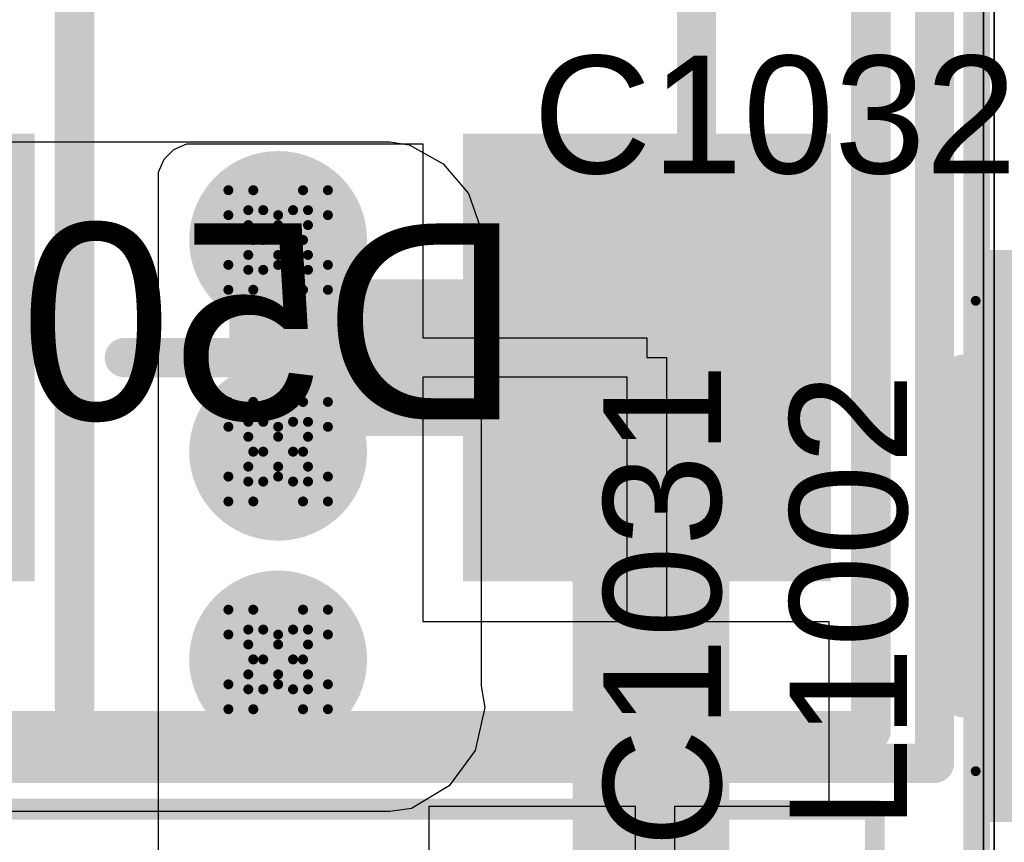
# Model space of a CAD drawing. Header units: inches. Extents: x -6 to 11.2, y -2.2 to 8.3.
# Tile 52 of 256: x 1.328 to 1.526, y 0.899 to 1.065. Entities that reach past the tile are written whole.
import ezdxf

# ---------------------------------------------------------------- set-up
doc = ezdxf.new("R2010")
doc.units = ezdxf.units.IN
doc.header["$MEASUREMENT"] = 0
for name, color, linetype in [('Board Layer Stack Bottom Overlay', 54, 'Continuous'), ('Board Layer Stack Bottom Solder', 6, 'Continuous'), ('Bottom Assembly', 56, 'Continuous'), ('Bottom Comp Body -Top13)-Comp Body -Bot14)', 56, 'Continuous'), ('Bottom Courtyard -Top15)-Courtyard -Bot16)', 56, 'Continuous'), ('Bottom Paste', 16, 'Continuous'), ('Drill Drawing', 1, 'Continuous'), ('Layer  6- Inner', 156, 'Continuous'), ('Layer 1- Top', 1, 'Continuous'), ('Layer 2- GND', 16, 'Continuous'), ('Layer 3- Inner', 16, 'Continuous'), ('Layer 4- Inner', 76, 'Continuous'), ('Layer 5- Inner', 90, 'Continuous'), ('Layer 7- PWR', 76, 'Continuous'), ('Layer 8- Bottom', 5, 'Continuous'), ('Top Comp Body -Top13)-Comp Body -Bot14)', 56, 'Continuous'), ('Top Comp Outline -Top11)-Comp Outline -Bot12)', 56, 'Continuous'), ('Top Courtyard -Top15)-Courtyard -Bot16)', 56, 'Continuous'), ('Top Overlay', 2, 'Continuous'), ('Top Paste', 8, 'Continuous'), ('Top Solder', 216, 'Continuous'), ('Via Holes', 16, 'Continuous')]:
    doc.layers.add(name, color=color, linetype=linetype)
doc.styles.add('Arial', font='txt', dxfattribs={"height": 0.2})

# ---------------------------------------------------------------- blocks, each defined once
blk = doc.blocks.new('CAP_1812_NP_B_141')
at = {"layer": 'Board Layer Stack Bottom Overlay'}
blk.add_lwpolyline([(0.08661, -0.0748, 0.00394, 0.00394, 0), (-0.08268, -0.0748, 0.00394, 0.00394, 0)], format="xyseb", dxfattribs=at)
blk.add_lwpolyline([(-0.08366, -0.0748, 0.00197, 0.00197, 1), (-0.08169, -0.0748, 0.00197, 0.00197, 1)], format="xyseb", close=True, dxfattribs=at)
at = {"layer": 'Bottom Courtyard -Top15)-Courtyard -Bot16)'}
for points in [[(-0.125, 0.075, 0.00394, 0.00394, 0), (-0.125, -0.0745, 0.00394, 0.00394, 0)], [(0.1255, -0.0745, 0.00394, 0.00394, 0), (-0.1255, -0.0745, 0.00394, 0.00394, 0)]]:
    blk.add_lwpolyline(points, format="xyseb", dxfattribs=at)
for points in [[(-0.12648, -0.0745, 0.00197, 0.00197, 1), (-0.12452, -0.0745, 0.00197, 0.00197, 1)], [(-0.12598, -0.0745, 0.00197, 0.00197, 1), (-0.12402, -0.0745, 0.00197, 0.00197, 1)]]:
    blk.add_lwpolyline(points, format="xyseb", close=True, dxfattribs=at)
blk = doc.blocks.new('L16215_M_____B_353')
at = {"layer": 'Board Layer Stack Bottom Solder'}
for points in [[(-0.04303, 0.04497), (-0.04303, -0.04497), (-0.11697, -0.04497), (-0.11697, 0.04497)], [(0.11697, 0.04497), (0.11697, -0.04497), (0.04303, -0.04497), (0.04303, 0.04497)]]:
    blk.add_hatch(color=6, dxfattribs=at).paths.add_polyline_path(points)
at = {"layer": 'Bottom Paste'}
for points in [[(-0.045, 0.043), (-0.045, -0.043), (-0.115, -0.043), (-0.115, 0.043)], [(0.115, 0.043), (0.115, -0.043), (0.045, -0.043), (0.045, 0.043)]]:
    blk.add_hatch(color=16, dxfattribs=at).paths.add_polyline_path(points)
at = {"layer": 'Layer 8- Bottom'}
for points in [[(-0.045, 0.043), (-0.045, -0.043), (-0.115, -0.043), (-0.115, 0.043)], [(0.115, 0.043), (0.115, -0.043), (0.045, -0.043), (0.045, 0.043)]]:
    blk.add_hatch(color=7, dxfattribs=at).paths.add_polyline_path(points)
at = {"layer": 'Board Layer Stack Bottom Overlay'}
for points in [[(0.125, 0.075, 0.008, 0.008, 0), (-0.125, 0.075, 0.008, 0.008, 0)], [(-0.125, 0.075, 0.008, 0.008, 0), (-0.125, -0.075, 0.008, 0.008, 0)], [(0.035, 0.07, 0.008, 0.008, 0), (0.035, -0.07, 0.008, 0.008, 0)]]:
    blk.add_lwpolyline(points, format="xyseb", dxfattribs=at)
for points in [[(-0.127, 0.075, 0.004, 0.004, 1), (-0.123, 0.075, 0.004, 0.004, 1)], [(-0.127, 0.075, 0.004, 0.004, 1), (-0.123, 0.075, 0.004, 0.004, 1)], [(0.033, 0.07, 0.004, 0.004, 1), (0.037, 0.07, 0.004, 0.004, 1)], [(0.033, -0.07, 0.004, 0.004, 1), (0.037, -0.07, 0.004, 0.004, 1)]]:
    blk.add_lwpolyline(points, format="xyseb", close=True, dxfattribs=at)
at = {"layer": 'Bottom Assembly'}
for points in [[(0.08996, 0.07756, 0.00787, 0.00787, 0), (-0.08996, 0.07756, 0.00787, 0.00787, 0)], [(-0.08996, 0.07756, 0.00787, 0.00787, 0), (-0.08996, -0.07756, 0.00787, 0.00787, 0)], [(-0.105, 0.035, 0.00787, 0.00787, 0), (-0.105, -0.035, 0.00787, 0.00787, 0)], [(-0.09, 0.035, 0.00787, 0.00787, 0), (-0.105, 0.035, 0.00787, 0.00787, 0)], [(-0.09, -0.035, 0.00787, 0.00787, 0), (-0.105, -0.035, 0.00787, 0.00787, 0)]]:
    blk.add_lwpolyline(points, format="xyseb", dxfattribs=at)
for points in [[(-0.09193, 0.07756, 0.00394, 0.00394, 1), (-0.08799, 0.07756, 0.00394, 0.00394, 1)], [(-0.09193, 0.07756, 0.00394, 0.00394, 1), (-0.08799, 0.07756, 0.00394, 0.00394, 1)], [(-0.10697, 0.035, 0.00394, 0.00394, 1), (-0.10303, 0.035, 0.00394, 0.00394, 1)], [(-0.10697, 0.035, 0.00394, 0.00394, 1), (-0.10303, 0.035, 0.00394, 0.00394, 1)], [(-0.09197, 0.035, 0.00394, 0.00394, 1), (-0.08803, 0.035, 0.00394, 0.00394, 1)], [(-0.10697, -0.035, 0.00394, 0.00394, 1), (-0.10303, -0.035, 0.00394, 0.00394, 1)], [(-0.10697, -0.035, 0.00394, 0.00394, 1), (-0.10303, -0.035, 0.00394, 0.00394, 1)], [(-0.09197, -0.035, 0.00394, 0.00394, 1), (-0.08803, -0.035, 0.00394, 0.00394, 1)]]:
    blk.add_lwpolyline(points, format="xyseb", close=True, dxfattribs=at)
at = {"layer": 'Bottom Comp Body -Top13)-Comp Body -Bot14)'}
for points in [[(0.08996, 0.07756, 0.00787, 0.00787, 0), (-0.08996, 0.07756, 0.00787, 0.00787, 0)], [(-0.08996, 0.07756, 0.00787, 0.00787, 0), (-0.08996, -0.07756, 0.00787, 0.00787, 0)]]:
    blk.add_lwpolyline(points, format="xyseb", dxfattribs=at)
blk.add_lwpolyline([(-0.09193, 0.07756, 0.00394, 0.00394, 1), (-0.08799, 0.07756, 0.00394, 0.00394, 1)], format="xyseb", close=True, dxfattribs=at)
blk.add_lwpolyline([(-0.09193, 0.07756, 0.00394, 0.00394, 1), (-0.08799, 0.07756, 0.00394, 0.00394, 1)], format="xyseb", close=True, dxfattribs=at)
at = {"layer": 'Bottom Courtyard -Top15)-Courtyard -Bot16)'}
for points in [[(0.1378, 0.0815, 0.00787, 0.00787, 0), (-0.1378, 0.0815, 0.00787, 0.00787, 0)], [(-0.1378, 0.0815, 0.00787, 0.00787, 0), (-0.1378, -0.0815, 0.00787, 0.00787, 0)], [(0, 0.025, 0.00787, 0.00787, 0), (0, -0.025, 0.00787, 0.00787, 0)], [(0.025, 0, 0.00787, 0.00787, 0), (-0.025, 0, 0.00787, 0.00787, 0)]]:
    blk.add_lwpolyline(points, format="xyseb", dxfattribs=at)
for points in [[(-0.13976, 0.0815, 0.00394, 0.00394, 1), (-0.13583, 0.0815, 0.00394, 0.00394, 1)], [(-0.13976, 0.0815, 0.00394, 0.00394, 1), (-0.13583, 0.0815, 0.00394, 0.00394, 1)], [(-0.00197, 0.025, 0.00394, 0.00394, 1), (0.00197, 0.025, 0.00394, 0.00394, 1)], [(-0.02697, 0, 0.00394, 0.00394, 1), (-0.02303, 0, 0.00394, 0.00394, 1)], [(0.02303, 0, 0.00394, 0.00394, 1), (0.02697, 0, 0.00394, 0.00394, 1)], [(-0.00197, -0.025, 0.00394, 0.00394, 1), (0.00197, -0.025, 0.00394, 0.00394, 1)]]:
    blk.add_lwpolyline(points, format="xyseb", close=True, dxfattribs=at)
at = {"layer": 'Bottom Assembly', "style": 'Arial', "text_generation_flag": 2}
blk.add_text('D500', height=0.03937, rotation=180, dxfattribs=at).set_placement((-0.05488, 0.01243))
blk = doc.blocks.new('L15003_CAP_M_____373')
at = {"layer": 'Layer 1- Top'}
for points in [[(-0.05546, 0.02), (-0.01146, 0.02), (-0.01146, -0.02), (-0.05546, -0.02)], [(0.01146, 0.02), (0.05546, 0.02), (0.05546, -0.02), (0.01146, -0.02)]]:
    blk.add_hatch(color=7, dxfattribs=at).paths.add_polyline_path(points)
at = {"layer": 'Top Paste'}
for points in [[(-0.05546, 0.02), (-0.01146, 0.02), (-0.01146, -0.02), (-0.05546, -0.02)], [(0.01146, 0.02), (0.05546, 0.02), (0.05546, -0.02), (0.01146, -0.02)]]:
    blk.add_hatch(color=8, dxfattribs=at).paths.add_polyline_path(points)
at = {"layer": 'Top Solder'}
for points in [[(-0.05743, 0.02197), (-0.0095, 0.02197), (-0.0095, -0.02197), (-0.05743, -0.02197)], [(0.0095, 0.02197), (0.05743, 0.02197), (0.05743, -0.02197), (0.0095, -0.02197)]]:
    blk.add_hatch(color=216, dxfattribs=at).paths.add_polyline_path(points)
at = {"layer": 'Top Comp Body -Top13)-Comp Body -Bot14)'}
for points in [[(-0.03445, 0.01889, 0.00394, 0.00394, 0), (-0.03445, -0.0189, 0.00394, 0.00394, 0)], [(-0.03445, 0.01889, 0.00394, 0.00394, 0), (0.03445, 0.01889, 0.00394, 0.00394, 0)], [(0.03445, 0.01889, 0.00394, 0.00394, 0), (0.03445, -0.0189, 0.00394, 0.00394, 0)], [(-0.03445, -0.0189, 0.00394, 0.00394, 0), (0.03445, -0.0189, 0.00394, 0.00394, 0)]]:
    blk.add_lwpolyline(points, format="xyseb", dxfattribs=at)
for points in [[(-0.03544, 0.01889, 0.00197, 0.00197, 1), (-0.03347, 0.01889, 0.00197, 0.00197, 1)], [(-0.03544, 0.01889, 0.00197, 0.00197, 1), (-0.03347, 0.01889, 0.00197, 0.00197, 1)], [(0.03346, 0.01889, 0.00197, 0.00197, 1), (0.03543, 0.01889, 0.00197, 0.00197, 1)], [(0.03346, 0.01889, 0.00197, 0.00197, 1), (0.03543, 0.01889, 0.00197, 0.00197, 1)], [(-0.03544, -0.0189, 0.00197, 0.00197, 1), (-0.03347, -0.0189, 0.00197, 0.00197, 1)], [(-0.03544, -0.0189, 0.00197, 0.00197, 1), (-0.03347, -0.0189, 0.00197, 0.00197, 1)], [(0.03346, -0.0189, 0.00197, 0.00197, 1), (0.03543, -0.0189, 0.00197, 0.00197, 1)], [(0.03346, -0.0189, 0.00197, 0.00197, 1), (0.03543, -0.0189, 0.00197, 0.00197, 1)]]:
    blk.add_lwpolyline(points, format="xyseb", close=True, dxfattribs=at)
at = {"layer": 'Top Comp Outline -Top11)-Comp Outline -Bot12)'}
for points in [[(-0.04449, 0.02205, 0.00394, 0.00394, 0), (0.04449, 0.02205, 0.00394, 0.00394, 0)], [(-0.04449, 0.02205, 0.00394, 0.00394, 0), (-0.04449, -0.02205, 0.00394, 0.00394, 0)], [(0.04449, 0.02205, 0.00394, 0.00394, 0), (0.04449, -0.02205, 0.00394, 0.00394, 0)], [(-0.04449, -0.02205, 0.00394, 0.00394, 0), (0.04449, -0.02205, 0.00394, 0.00394, 0)]]:
    blk.add_lwpolyline(points, format="xyseb", dxfattribs=at)
for points in [[(-0.04547, 0.02205, 0.00197, 0.00197, 1), (-0.0435, 0.02205, 0.00197, 0.00197, 1)], [(-0.04547, 0.02205, 0.00197, 0.00197, 1), (-0.0435, 0.02205, 0.00197, 0.00197, 1)], [(0.0435, 0.02205, 0.00197, 0.00197, 1), (0.04547, 0.02205, 0.00197, 0.00197, 1)], [(0.0435, 0.02205, 0.00197, 0.00197, 1), (0.04547, 0.02205, 0.00197, 0.00197, 1)], [(-0.04547, -0.02205, 0.00197, 0.00197, 1), (-0.0435, -0.02205, 0.00197, 0.00197, 1)], [(-0.04547, -0.02205, 0.00197, 0.00197, 1), (-0.0435, -0.02205, 0.00197, 0.00197, 1)], [(0.0435, -0.02205, 0.00197, 0.00197, 1), (0.04547, -0.02205, 0.00197, 0.00197, 1)], [(0.0435, -0.02205, 0.00197, 0.00197, 1), (0.04547, -0.02205, 0.00197, 0.00197, 1)]]:
    blk.add_lwpolyline(points, format="xyseb", close=True, dxfattribs=at)
at = {"layer": 'Top Courtyard -Top15)-Courtyard -Bot16)'}
for points in [[(-0.04724, 0.0248, 0.00197, 0.00197, 0), (0.04724, 0.0248, 0.00197, 0.00197, 0)], [(-0.04724, 0.0248, 0.00197, 0.00197, 0), (-0.04724, -0.0248, 0.00197, 0.00197, 0)], [(0.04724, 0.0248, 0.00197, 0.00197, 0), (0.04724, -0.0248, 0.00197, 0.00197, 0)], [(0, 0.0189, 0.00394, 0.00394, 0), (0, -0.0189, 0.00394, 0.00394, 0)], [(-0.0189, 0, 0.00394, 0.00394, 0), (0.0189, 0, 0.00394, 0.00394, 0)], [(-0.04724, -0.0248, 0.00197, 0.00197, 0), (0.04724, -0.0248, 0.00197, 0.00197, 0)]]:
    blk.add_lwpolyline(points, format="xyseb", dxfattribs=at)
for points in [[(-0.04774, 0.0248, 0.000984, 0.000984, 1), (-0.04675, 0.0248, 0.000984, 0.000984, 1)], [(-0.04774, 0.0248, 0.000984, 0.000984, 1), (-0.04675, 0.0248, 0.000984, 0.000984, 1)], [(0.04675, 0.0248, 0.000984, 0.000984, 1), (0.04774, 0.0248, 0.000984, 0.000984, 1)], [(0.04675, 0.0248, 0.000984, 0.000984, 1), (0.04774, 0.0248, 0.000984, 0.000984, 1)], [(-0.00098, 0.0189, 0.00197, 0.00197, 1), (0.00098, 0.0189, 0.00197, 0.00197, 1)], [(-0.01988, 0, 0.00197, 0.00197, 1), (-0.01791, 0, 0.00197, 0.00197, 1)], [(0.01791, 0, 0.00197, 0.00197, 1), (0.01988, 0, 0.00197, 0.00197, 1)], [(-0.00098, -0.0189, 0.00197, 0.00197, 1), (0.00098, -0.0189, 0.00197, 0.00197, 1)], [(-0.04774, -0.0248, 0.000984, 0.000984, 1), (-0.04675, -0.0248, 0.000984, 0.000984, 1)], [(-0.04774, -0.0248, 0.000984, 0.000984, 1), (-0.04675, -0.0248, 0.000984, 0.000984, 1)], [(0.04675, -0.0248, 0.000984, 0.000984, 1), (0.04774, -0.0248, 0.000984, 0.000984, 1)], [(0.04675, -0.0248, 0.000984, 0.000984, 1), (0.04774, -0.0248, 0.000984, 0.000984, 1)]]:
    blk.add_lwpolyline(points, format="xyseb", close=True, dxfattribs=at)
at = {"layer": 'Top Overlay'}
for points in [[(-0.03346, 0.02756, 0.00591, 0.00591, 0), (0.03346, 0.02756, 0.00591, 0.00591, 0)], [(-0.03346, -0.02756, 0.00591, 0.00591, 0), (0.03346, -0.02756, 0.00591, 0.00591, 0)]]:
    blk.add_lwpolyline(points, format="xyseb", dxfattribs=at)
for points in [[(-0.03494, 0.02756, 0.00295, 0.00295, 1), (-0.03199, 0.02756, 0.00295, 0.00295, 1)], [(0.03199, 0.02756, 0.00295, 0.00295, 1), (0.03494, 0.02756, 0.00295, 0.00295, 1)], [(-0.03494, -0.02756, 0.00295, 0.00295, 1), (-0.03199, -0.02756, 0.00295, 0.00295, 1)], [(0.03199, -0.02756, 0.00295, 0.00295, 1), (0.03494, -0.02756, 0.00295, 0.00295, 1)]]:
    blk.add_lwpolyline(points, format="xyseb", close=True, dxfattribs=at)
at = {"layer": 'Top Comp Outline -Top11)-Comp Outline -Bot12)', "style": 'Arial'}
blk.add_text('C1031', height=0.019685, dxfattribs=at).set_placement((-0.041, -0.00984))

msp = doc.modelspace()

# ---------------------------------------------------------------- hatches: boundary and pattern name
at = {"layer": 'Layer  6- Inner'}
h = msp.add_hatch(color=7, dxfattribs=at)
edge = h.paths.add_edge_path()
edge.add_arc((1.38031, 1.02047), 0.01575, 0, 360)
h = msp.add_hatch(color=7, dxfattribs=at)
edge = h.paths.add_edge_path()
edge.add_arc((1.38031, 0.97795), 0.01575, 0, 360)
h = msp.add_hatch(color=7, dxfattribs=at)
edge = h.paths.add_edge_path()
edge.add_arc((1.38031, 0.93622), 0.01575, 0, 360)
at = {"layer": 'Layer 1- Top'}
h = msp.add_hatch(color=7, dxfattribs=at)
edge = h.paths.add_edge_path()
edge.add_arc((1.38031, 1.02047), 0.01575, 0, 360)
h = msp.add_hatch(color=7, dxfattribs=at)
edge = h.paths.add_edge_path()
edge.add_arc((1.38031, 0.97795), 0.01575, 0, 360)
h = msp.add_hatch(color=7, dxfattribs=at)
edge = h.paths.add_edge_path()
edge.add_arc((1.38031, 0.93622), 0.01575, 0, 360)
at = {"layer": 'Layer 2- GND'}
h = msp.add_hatch(color=7, dxfattribs=at)
edge = h.paths.add_edge_path()
edge.add_arc((1.38031, 1.02047), 0.01787, 0, 360)
h = msp.add_hatch(color=7, dxfattribs=at)
edge = h.paths.add_edge_path()
edge.add_arc((1.38031, 0.97795), 0.01787, 0, 360)
h = msp.add_hatch(color=7, dxfattribs=at)
edge = h.paths.add_edge_path()
edge.add_arc((1.38031, 0.93622), 0.01787, 0, 360)
at = {"layer": 'Layer 7- PWR'}
h = msp.add_hatch(color=7, dxfattribs=at)
edge = h.paths.add_edge_path()
edge.add_arc((1.38031, 1.02047), 0.01787, 0, 360)
h = msp.add_hatch(color=7, dxfattribs=at)
edge = h.paths.add_edge_path()
edge.add_arc((1.38031, 0.97795), 0.01787, 0, 360)
h = msp.add_hatch(color=7, dxfattribs=at)
edge = h.paths.add_edge_path()
edge.add_arc((1.38031, 0.93622), 0.01787, 0, 360)
at = {"layer": 'Layer 8- Bottom'}
h = msp.add_hatch(color=7, dxfattribs=at)
edge = h.paths.add_edge_path()
edge.add_arc((1.38031, 1.02047), 0.01575, 0, 360)
h = msp.add_hatch(color=7, dxfattribs=at)
edge = h.paths.add_edge_path()
edge.add_arc((1.38031, 0.97795), 0.01575, 0, 360)
h = msp.add_hatch(color=7, dxfattribs=at)
edge = h.paths.add_edge_path()
edge.add_arc((1.38031, 0.93622), 0.01575, 0, 360)
at = {"layer": 'Via Holes'}
h = msp.add_hatch(color=7, dxfattribs=at)
edge = h.paths.add_edge_path()
edge.add_arc((1.38031, 1.02047), 0.00787, 0, 360)
h = msp.add_hatch(color=7, dxfattribs=at)
edge = h.paths.add_edge_path()
edge.add_arc((1.38031, 0.97795), 0.00787, 0, 360)
h = msp.add_hatch(color=7, dxfattribs=at)
edge = h.paths.add_edge_path()
edge.add_arc((1.38031, 0.93622), 0.00787, 0, 360)

# ---------------------------------------------------------------- linework, layer by layer
at = {"layer": 'Drill Drawing'}
for points in [[(1.37031, 1.02547, 0.002, 0.002, 0), (1.37031, 1.03047, 0.002, 0.002, 0)], [(1.37031, 1.03047, 0.002, 0.002, 0), (1.37532, 1.03047, 0.002, 0.002, 0)], [(1.37532, 1.03047, 0.002, 0.002, 0), (1.38031, 1.02547, 0.002, 0.002, 0)], [(1.38031, 1.02547, 0.002, 0.002, 0), (1.38532, 1.03047, 0.002, 0.002, 0)], [(1.38532, 1.03047, 0.002, 0.002, 0), (1.39031, 1.03047, 0.002, 0.002, 0)], [(1.39031, 1.02547, 0.002, 0.002, 0), (1.39031, 1.03047, 0.002, 0.002, 0)], [(1.37431, 1.02347, 0.002, 0.002, 0), (1.37431, 1.02647, 0.002, 0.002, 0)], [(1.37431, 1.02647, 0.002, 0.002, 0), (1.37732, 1.02647, 0.002, 0.002, 0)], [(1.37732, 1.02647, 0.002, 0.002, 0), (1.38031, 1.02347, 0.002, 0.002, 0)], [(1.38031, 1.02347, 0.002, 0.002, 0), (1.38332, 1.02647, 0.002, 0.002, 0)], [(1.38332, 1.02647, 0.002, 0.002, 0), (1.38631, 1.02647, 0.002, 0.002, 0)], [(1.38631, 1.02347, 0.002, 0.002, 0), (1.38631, 1.02647, 0.002, 0.002, 0)], [(1.37031, 1.02547, 0.002, 0.002, 0), (1.37532, 1.02047, 0.002, 0.002, 0)], [(1.38532, 1.02047, 0.002, 0.002, 0), (1.39031, 1.02547, 0.002, 0.002, 0)], [(1.37431, 1.02347, 0.002, 0.002, 0), (1.37732, 1.02047, 0.002, 0.002, 0)], [(1.38332, 1.02047, 0.002, 0.002, 0), (1.38631, 1.02347, 0.002, 0.002, 0)], [(1.37031, 1.01547, 0.002, 0.002, 0), (1.37532, 1.02047, 0.002, 0.002, 0)], [(1.37431, 1.01747, 0.002, 0.002, 0), (1.37732, 1.02047, 0.002, 0.002, 0)], [(1.38332, 1.02047, 0.002, 0.002, 0), (1.38631, 1.01747, 0.002, 0.002, 0)], [(1.38532, 1.02047, 0.002, 0.002, 0), (1.39031, 1.01547, 0.002, 0.002, 0)], [(1.37431, 1.01447, 0.002, 0.002, 0), (1.37431, 1.01747, 0.002, 0.002, 0)], [(1.37732, 1.01447, 0.002, 0.002, 0), (1.38031, 1.01747, 0.002, 0.002, 0)], [(1.38031, 1.01747, 0.002, 0.002, 0), (1.38332, 1.01447, 0.002, 0.002, 0)], [(1.38631, 1.01447, 0.002, 0.002, 0), (1.38631, 1.01747, 0.002, 0.002, 0)], [(1.37031, 1.01047, 0.002, 0.002, 0), (1.37031, 1.01547, 0.002, 0.002, 0)], [(1.37431, 1.01447, 0.002, 0.002, 0), (1.37732, 1.01447, 0.002, 0.002, 0)], [(1.37532, 1.01047, 0.002, 0.002, 0), (1.38031, 1.01547, 0.002, 0.002, 0)], [(1.38031, 1.01547, 0.002, 0.002, 0), (1.38532, 1.01047, 0.002, 0.002, 0)], [(1.38332, 1.01447, 0.002, 0.002, 0), (1.38631, 1.01447, 0.002, 0.002, 0)], [(1.39031, 1.01047, 0.002, 0.002, 0), (1.39031, 1.01547, 0.002, 0.002, 0)], [(1.37031, 1.01047, 0.002, 0.002, 0), (1.37532, 1.01047, 0.002, 0.002, 0)], [(1.38532, 1.01047, 0.002, 0.002, 0), (1.39031, 1.01047, 0.002, 0.002, 0)], [(1.37031, 0.98295, 0.002, 0.002, 0), (1.37031, 0.98795, 0.002, 0.002, 0)], [(1.37031, 0.98795, 0.002, 0.002, 0), (1.37532, 0.98795, 0.002, 0.002, 0)], [(1.37532, 0.98795, 0.002, 0.002, 0), (1.38031, 0.98295, 0.002, 0.002, 0)], [(1.38031, 0.98295, 0.002, 0.002, 0), (1.38532, 0.98795, 0.002, 0.002, 0)], [(1.38532, 0.98795, 0.002, 0.002, 0), (1.39031, 0.98795, 0.002, 0.002, 0)], [(1.39031, 0.98295, 0.002, 0.002, 0), (1.39031, 0.98795, 0.002, 0.002, 0)], [(1.37031, 0.98295, 0.002, 0.002, 0), (1.37532, 0.97795, 0.002, 0.002, 0)], [(1.37431, 0.98095, 0.002, 0.002, 0), (1.37431, 0.98395, 0.002, 0.002, 0)], [(1.37431, 0.98395, 0.002, 0.002, 0), (1.37732, 0.98395, 0.002, 0.002, 0)], [(1.37732, 0.98395, 0.002, 0.002, 0), (1.38031, 0.98095, 0.002, 0.002, 0)], [(1.38031, 0.98095, 0.002, 0.002, 0), (1.38332, 0.98395, 0.002, 0.002, 0)], [(1.38332, 0.98395, 0.002, 0.002, 0), (1.38631, 0.98395, 0.002, 0.002, 0)], [(1.38532, 0.97795, 0.002, 0.002, 0), (1.39031, 0.98295, 0.002, 0.002, 0)], [(1.38631, 0.98095, 0.002, 0.002, 0), (1.38631, 0.98395, 0.002, 0.002, 0)], [(1.37431, 0.98095, 0.002, 0.002, 0), (1.37732, 0.97795, 0.002, 0.002, 0)], [(1.38332, 0.97795, 0.002, 0.002, 0), (1.38631, 0.98095, 0.002, 0.002, 0)], [(1.37031, 0.97295, 0.002, 0.002, 0), (1.37532, 0.97795, 0.002, 0.002, 0)], [(1.37431, 0.97495, 0.002, 0.002, 0), (1.37732, 0.97795, 0.002, 0.002, 0)], [(1.38332, 0.97795, 0.002, 0.002, 0), (1.38631, 0.97495, 0.002, 0.002, 0)], [(1.38532, 0.97795, 0.002, 0.002, 0), (1.39031, 0.97295, 0.002, 0.002, 0)], [(1.37431, 0.97195, 0.002, 0.002, 0), (1.37431, 0.97495, 0.002, 0.002, 0)], [(1.37732, 0.97195, 0.002, 0.002, 0), (1.38031, 0.97495, 0.002, 0.002, 0)], [(1.38031, 0.97495, 0.002, 0.002, 0), (1.38332, 0.97195, 0.002, 0.002, 0)], [(1.38631, 0.97195, 0.002, 0.002, 0), (1.38631, 0.97495, 0.002, 0.002, 0)], [(1.37031, 0.96795, 0.002, 0.002, 0), (1.37031, 0.97295, 0.002, 0.002, 0)], [(1.37532, 0.96795, 0.002, 0.002, 0), (1.38031, 0.97295, 0.002, 0.002, 0)], [(1.38031, 0.97295, 0.002, 0.002, 0), (1.38532, 0.96795, 0.002, 0.002, 0)], [(1.39031, 0.96795, 0.002, 0.002, 0), (1.39031, 0.97295, 0.002, 0.002, 0)], [(1.37431, 0.97195, 0.002, 0.002, 0), (1.37732, 0.97195, 0.002, 0.002, 0)], [(1.38332, 0.97195, 0.002, 0.002, 0), (1.38631, 0.97195, 0.002, 0.002, 0)], [(1.37031, 0.96795, 0.002, 0.002, 0), (1.37532, 0.96795, 0.002, 0.002, 0)], [(1.38532, 0.96795, 0.002, 0.002, 0), (1.39031, 0.96795, 0.002, 0.002, 0)], [(1.37031, 0.94122, 0.002, 0.002, 0), (1.37031, 0.94622, 0.002, 0.002, 0)], [(1.37031, 0.94622, 0.002, 0.002, 0), (1.37532, 0.94622, 0.002, 0.002, 0)], [(1.37532, 0.94622, 0.002, 0.002, 0), (1.38031, 0.94122, 0.002, 0.002, 0)], [(1.38031, 0.94122, 0.002, 0.002, 0), (1.38532, 0.94622, 0.002, 0.002, 0)], [(1.38532, 0.94622, 0.002, 0.002, 0), (1.39031, 0.94622, 0.002, 0.002, 0)], [(1.39031, 0.94122, 0.002, 0.002, 0), (1.39031, 0.94622, 0.002, 0.002, 0)], [(1.37031, 0.94122, 0.002, 0.002, 0), (1.37532, 0.93622, 0.002, 0.002, 0)], [(1.37431, 0.93922, 0.002, 0.002, 0), (1.37431, 0.94222, 0.002, 0.002, 0)], [(1.37431, 0.94222, 0.002, 0.002, 0), (1.37732, 0.94222, 0.002, 0.002, 0)], [(1.37732, 0.94222, 0.002, 0.002, 0), (1.38031, 0.93922, 0.002, 0.002, 0)], [(1.38031, 0.93922, 0.002, 0.002, 0), (1.38332, 0.94222, 0.002, 0.002, 0)], [(1.38332, 0.94222, 0.002, 0.002, 0), (1.38631, 0.94222, 0.002, 0.002, 0)], [(1.38532, 0.93622, 0.002, 0.002, 0), (1.39031, 0.94122, 0.002, 0.002, 0)], [(1.38631, 0.93922, 0.002, 0.002, 0), (1.38631, 0.94222, 0.002, 0.002, 0)], [(1.37431, 0.93922, 0.002, 0.002, 0), (1.37732, 0.93622, 0.002, 0.002, 0)], [(1.38332, 0.93622, 0.002, 0.002, 0), (1.38631, 0.93922, 0.002, 0.002, 0)], [(1.37031, 0.93122, 0.002, 0.002, 0), (1.37532, 0.93622, 0.002, 0.002, 0)], [(1.37431, 0.93322, 0.002, 0.002, 0), (1.37732, 0.93622, 0.002, 0.002, 0)], [(1.38332, 0.93622, 0.002, 0.002, 0), (1.38631, 0.93322, 0.002, 0.002, 0)], [(1.38532, 0.93622, 0.002, 0.002, 0), (1.39031, 0.93122, 0.002, 0.002, 0)], [(1.37431, 0.93022, 0.002, 0.002, 0), (1.37431, 0.93322, 0.002, 0.002, 0)], [(1.37732, 0.93022, 0.002, 0.002, 0), (1.38031, 0.93322, 0.002, 0.002, 0)], [(1.38031, 0.93322, 0.002, 0.002, 0), (1.38332, 0.93022, 0.002, 0.002, 0)], [(1.38631, 0.93022, 0.002, 0.002, 0), (1.38631, 0.93322, 0.002, 0.002, 0)], [(1.37031, 0.92622, 0.002, 0.002, 0), (1.37031, 0.93122, 0.002, 0.002, 0)], [(1.37532, 0.92622, 0.002, 0.002, 0), (1.38031, 0.93122, 0.002, 0.002, 0)], [(1.38031, 0.93122, 0.002, 0.002, 0), (1.38532, 0.92622, 0.002, 0.002, 0)], [(1.39031, 0.92622, 0.002, 0.002, 0), (1.39031, 0.93122, 0.002, 0.002, 0)], [(1.37431, 0.93022, 0.002, 0.002, 0), (1.37732, 0.93022, 0.002, 0.002, 0)], [(1.38332, 0.93022, 0.002, 0.002, 0), (1.38631, 0.93022, 0.002, 0.002, 0)], [(1.37031, 0.92622, 0.002, 0.002, 0), (1.37532, 0.92622, 0.002, 0.002, 0)], [(1.38532, 0.92622, 0.002, 0.002, 0), (1.39031, 0.92622, 0.002, 0.002, 0)]]:
    msp.add_lwpolyline(points, format="xyseb", dxfattribs=at)
for points in [[(1.36982, 1.03047, 0.001, 0.001, 1), (1.37081, 1.03047, 0.001, 0.001, 1)], [(1.36982, 1.03047, 0.001, 0.001, 1), (1.37081, 1.03047, 0.001, 0.001, 1)], [(1.37481, 1.03047, 0.001, 0.001, 1), (1.37582, 1.03047, 0.001, 0.001, 1)], [(1.37481, 1.03047, 0.001, 0.001, 1), (1.37582, 1.03047, 0.001, 0.001, 1)], [(1.38481, 1.03047, 0.001, 0.001, 1), (1.38582, 1.03047, 0.001, 0.001, 1)], [(1.38481, 1.03047, 0.001, 0.001, 1), (1.38582, 1.03047, 0.001, 0.001, 1)], [(1.38982, 1.03047, 0.001, 0.001, 1), (1.39081, 1.03047, 0.001, 0.001, 1)], [(1.38982, 1.03047, 0.001, 0.001, 1), (1.39081, 1.03047, 0.001, 0.001, 1)], [(1.37382, 1.02647, 0.001, 0.001, 1), (1.37481, 1.02647, 0.001, 0.001, 1)], [(1.37382, 1.02647, 0.001, 0.001, 1), (1.37481, 1.02647, 0.001, 0.001, 1)], [(1.37681, 1.02647, 0.001, 0.001, 1), (1.37782, 1.02647, 0.001, 0.001, 1)], [(1.37681, 1.02647, 0.001, 0.001, 1), (1.37782, 1.02647, 0.001, 0.001, 1)], [(1.38281, 1.02647, 0.001, 0.001, 1), (1.38382, 1.02647, 0.001, 0.001, 1)], [(1.38281, 1.02647, 0.001, 0.001, 1), (1.38382, 1.02647, 0.001, 0.001, 1)], [(1.38582, 1.02647, 0.001, 0.001, 1), (1.38681, 1.02647, 0.001, 0.001, 1)], [(1.38582, 1.02647, 0.001, 0.001, 1), (1.38681, 1.02647, 0.001, 0.001, 1)], [(1.36982, 1.02547, 0.001, 0.001, 1), (1.37081, 1.02547, 0.001, 0.001, 1)], [(1.36982, 1.02547, 0.001, 0.001, 1), (1.37081, 1.02547, 0.001, 0.001, 1)], [(1.37982, 1.02547, 0.001, 0.001, 1), (1.38081, 1.02547, 0.001, 0.001, 1)], [(1.37982, 1.02547, 0.001, 0.001, 1), (1.38081, 1.02547, 0.001, 0.001, 1)], [(1.38982, 1.02547, 0.001, 0.001, 1), (1.39081, 1.02547, 0.001, 0.001, 1)], [(1.38982, 1.02547, 0.001, 0.001, 1), (1.39081, 1.02547, 0.001, 0.001, 1)], [(1.37382, 1.02347, 0.001, 0.001, 1), (1.37481, 1.02347, 0.001, 0.001, 1)], [(1.37382, 1.02347, 0.001, 0.001, 1), (1.37481, 1.02347, 0.001, 0.001, 1)], [(1.37982, 1.02347, 0.001, 0.001, 1), (1.38081, 1.02347, 0.001, 0.001, 1)], [(1.37982, 1.02347, 0.001, 0.001, 1), (1.38081, 1.02347, 0.001, 0.001, 1)], [(1.38582, 1.02347, 0.001, 0.001, 1), (1.38681, 1.02347, 0.001, 0.001, 1)], [(1.38582, 1.02347, 0.001, 0.001, 1), (1.38681, 1.02347, 0.001, 0.001, 1)], [(1.37481, 1.02047, 0.001, 0.001, 1), (1.37582, 1.02047, 0.001, 0.001, 1)], [(1.37481, 1.02047, 0.001, 0.001, 1), (1.37582, 1.02047, 0.001, 0.001, 1)], [(1.37681, 1.02047, 0.001, 0.001, 1), (1.37782, 1.02047, 0.001, 0.001, 1)], [(1.37681, 1.02047, 0.001, 0.001, 1), (1.37782, 1.02047, 0.001, 0.001, 1)], [(1.38281, 1.02047, 0.001, 0.001, 1), (1.38382, 1.02047, 0.001, 0.001, 1)], [(1.38281, 1.02047, 0.001, 0.001, 1), (1.38382, 1.02047, 0.001, 0.001, 1)], [(1.38481, 1.02047, 0.001, 0.001, 1), (1.38582, 1.02047, 0.001, 0.001, 1)], [(1.38481, 1.02047, 0.001, 0.001, 1), (1.38582, 1.02047, 0.001, 0.001, 1)], [(1.37382, 1.01747, 0.001, 0.001, 1), (1.37481, 1.01747, 0.001, 0.001, 1)], [(1.37382, 1.01747, 0.001, 0.001, 1), (1.37481, 1.01747, 0.001, 0.001, 1)], [(1.37982, 1.01747, 0.001, 0.001, 1), (1.38081, 1.01747, 0.001, 0.001, 1)], [(1.37982, 1.01747, 0.001, 0.001, 1), (1.38081, 1.01747, 0.001, 0.001, 1)], [(1.38582, 1.01747, 0.001, 0.001, 1), (1.38681, 1.01747, 0.001, 0.001, 1)], [(1.38582, 1.01747, 0.001, 0.001, 1), (1.38681, 1.01747, 0.001, 0.001, 1)], [(1.36982, 1.01547, 0.001, 0.001, 1), (1.37081, 1.01547, 0.001, 0.001, 1)], [(1.36982, 1.01547, 0.001, 0.001, 1), (1.37081, 1.01547, 0.001, 0.001, 1)], [(1.37382, 1.01447, 0.001, 0.001, 1), (1.37481, 1.01447, 0.001, 0.001, 1)], [(1.37382, 1.01447, 0.001, 0.001, 1), (1.37481, 1.01447, 0.001, 0.001, 1)], [(1.37681, 1.01447, 0.001, 0.001, 1), (1.37782, 1.01447, 0.001, 0.001, 1)], [(1.37681, 1.01447, 0.001, 0.001, 1), (1.37782, 1.01447, 0.001, 0.001, 1)], [(1.37982, 1.01547, 0.001, 0.001, 1), (1.38081, 1.01547, 0.001, 0.001, 1)], [(1.37982, 1.01547, 0.001, 0.001, 1), (1.38081, 1.01547, 0.001, 0.001, 1)], [(1.38281, 1.01447, 0.001, 0.001, 1), (1.38382, 1.01447, 0.001, 0.001, 1)], [(1.38281, 1.01447, 0.001, 0.001, 1), (1.38382, 1.01447, 0.001, 0.001, 1)], [(1.38582, 1.01447, 0.001, 0.001, 1), (1.38681, 1.01447, 0.001, 0.001, 1)], [(1.38582, 1.01447, 0.001, 0.001, 1), (1.38681, 1.01447, 0.001, 0.001, 1)], [(1.38982, 1.01547, 0.001, 0.001, 1), (1.39081, 1.01547, 0.001, 0.001, 1)], [(1.38982, 1.01547, 0.001, 0.001, 1), (1.39081, 1.01547, 0.001, 0.001, 1)], [(1.36982, 1.01047, 0.001, 0.001, 1), (1.37081, 1.01047, 0.001, 0.001, 1)], [(1.36982, 1.01047, 0.001, 0.001, 1), (1.37081, 1.01047, 0.001, 0.001, 1)], [(1.37481, 1.01047, 0.001, 0.001, 1), (1.37582, 1.01047, 0.001, 0.001, 1)], [(1.37481, 1.01047, 0.001, 0.001, 1), (1.37582, 1.01047, 0.001, 0.001, 1)], [(1.38481, 1.01047, 0.001, 0.001, 1), (1.38582, 1.01047, 0.001, 0.001, 1)], [(1.38481, 1.01047, 0.001, 0.001, 1), (1.38582, 1.01047, 0.001, 0.001, 1)], [(1.38982, 1.01047, 0.001, 0.001, 1), (1.39081, 1.01047, 0.001, 0.001, 1)], [(1.38982, 1.01047, 0.001, 0.001, 1), (1.39081, 1.01047, 0.001, 0.001, 1)], [(1.36982, 0.98795, 0.001, 0.001, 1), (1.37081, 0.98795, 0.001, 0.001, 1)], [(1.36982, 0.98795, 0.001, 0.001, 1), (1.37081, 0.98795, 0.001, 0.001, 1)], [(1.37481, 0.98795, 0.001, 0.001, 1), (1.37582, 0.98795, 0.001, 0.001, 1)], [(1.37481, 0.98795, 0.001, 0.001, 1), (1.37582, 0.98795, 0.001, 0.001, 1)], [(1.38481, 0.98795, 0.001, 0.001, 1), (1.38582, 0.98795, 0.001, 0.001, 1)], [(1.38481, 0.98795, 0.001, 0.001, 1), (1.38582, 0.98795, 0.001, 0.001, 1)], [(1.38982, 0.98795, 0.001, 0.001, 1), (1.39081, 0.98795, 0.001, 0.001, 1)], [(1.38982, 0.98795, 0.001, 0.001, 1), (1.39081, 0.98795, 0.001, 0.001, 1)], [(1.36982, 0.98295, 0.001, 0.001, 1), (1.37081, 0.98295, 0.001, 0.001, 1)], [(1.36982, 0.98295, 0.001, 0.001, 1), (1.37081, 0.98295, 0.001, 0.001, 1)], [(1.37382, 0.98395, 0.001, 0.001, 1), (1.37481, 0.98395, 0.001, 0.001, 1)], [(1.37382, 0.98395, 0.001, 0.001, 1), (1.37481, 0.98395, 0.001, 0.001, 1)], [(1.37681, 0.98395, 0.001, 0.001, 1), (1.37782, 0.98395, 0.001, 0.001, 1)], [(1.37681, 0.98395, 0.001, 0.001, 1), (1.37782, 0.98395, 0.001, 0.001, 1)], [(1.37982, 0.98295, 0.001, 0.001, 1), (1.38081, 0.98295, 0.001, 0.001, 1)], [(1.37982, 0.98295, 0.001, 0.001, 1), (1.38081, 0.98295, 0.001, 0.001, 1)], [(1.38281, 0.98395, 0.001, 0.001, 1), (1.38382, 0.98395, 0.001, 0.001, 1)], [(1.38281, 0.98395, 0.001, 0.001, 1), (1.38382, 0.98395, 0.001, 0.001, 1)], [(1.38582, 0.98395, 0.001, 0.001, 1), (1.38681, 0.98395, 0.001, 0.001, 1)], [(1.38582, 0.98395, 0.001, 0.001, 1), (1.38681, 0.98395, 0.001, 0.001, 1)], [(1.38982, 0.98295, 0.001, 0.001, 1), (1.39081, 0.98295, 0.001, 0.001, 1)], [(1.38982, 0.98295, 0.001, 0.001, 1), (1.39081, 0.98295, 0.001, 0.001, 1)], [(1.37382, 0.98095, 0.001, 0.001, 1), (1.37481, 0.98095, 0.001, 0.001, 1)], [(1.37382, 0.98095, 0.001, 0.001, 1), (1.37481, 0.98095, 0.001, 0.001, 1)], [(1.37982, 0.98095, 0.001, 0.001, 1), (1.38081, 0.98095, 0.001, 0.001, 1)], [(1.37982, 0.98095, 0.001, 0.001, 1), (1.38081, 0.98095, 0.001, 0.001, 1)], [(1.38582, 0.98095, 0.001, 0.001, 1), (1.38681, 0.98095, 0.001, 0.001, 1)], [(1.38582, 0.98095, 0.001, 0.001, 1), (1.38681, 0.98095, 0.001, 0.001, 1)], [(1.37481, 0.97795, 0.001, 0.001, 1), (1.37582, 0.97795, 0.001, 0.001, 1)], [(1.37481, 0.97795, 0.001, 0.001, 1), (1.37582, 0.97795, 0.001, 0.001, 1)], [(1.37681, 0.97795, 0.001, 0.001, 1), (1.37782, 0.97795, 0.001, 0.001, 1)], [(1.37681, 0.97795, 0.001, 0.001, 1), (1.37782, 0.97795, 0.001, 0.001, 1)], [(1.38281, 0.97795, 0.001, 0.001, 1), (1.38382, 0.97795, 0.001, 0.001, 1)], [(1.38281, 0.97795, 0.001, 0.001, 1), (1.38382, 0.97795, 0.001, 0.001, 1)], [(1.38481, 0.97795, 0.001, 0.001, 1), (1.38582, 0.97795, 0.001, 0.001, 1)], [(1.38481, 0.97795, 0.001, 0.001, 1), (1.38582, 0.97795, 0.001, 0.001, 1)], [(1.37382, 0.97495, 0.001, 0.001, 1), (1.37481, 0.97495, 0.001, 0.001, 1)], [(1.37382, 0.97495, 0.001, 0.001, 1), (1.37481, 0.97495, 0.001, 0.001, 1)], [(1.37982, 0.97495, 0.001, 0.001, 1), (1.38081, 0.97495, 0.001, 0.001, 1)], [(1.37982, 0.97495, 0.001, 0.001, 1), (1.38081, 0.97495, 0.001, 0.001, 1)], [(1.38582, 0.97495, 0.001, 0.001, 1), (1.38681, 0.97495, 0.001, 0.001, 1)], [(1.38582, 0.97495, 0.001, 0.001, 1), (1.38681, 0.97495, 0.001, 0.001, 1)], [(1.36982, 0.97295, 0.001, 0.001, 1), (1.37081, 0.97295, 0.001, 0.001, 1)], [(1.36982, 0.97295, 0.001, 0.001, 1), (1.37081, 0.97295, 0.001, 0.001, 1)], [(1.37982, 0.97295, 0.001, 0.001, 1), (1.38081, 0.97295, 0.001, 0.001, 1)], [(1.37982, 0.97295, 0.001, 0.001, 1), (1.38081, 0.97295, 0.001, 0.001, 1)], [(1.38982, 0.97295, 0.001, 0.001, 1), (1.39081, 0.97295, 0.001, 0.001, 1)], [(1.38982, 0.97295, 0.001, 0.001, 1), (1.39081, 0.97295, 0.001, 0.001, 1)], [(1.37382, 0.97195, 0.001, 0.001, 1), (1.37481, 0.97195, 0.001, 0.001, 1)], [(1.37382, 0.97195, 0.001, 0.001, 1), (1.37481, 0.97195, 0.001, 0.001, 1)], [(1.37681, 0.97195, 0.001, 0.001, 1), (1.37782, 0.97195, 0.001, 0.001, 1)], [(1.37681, 0.97195, 0.001, 0.001, 1), (1.37782, 0.97195, 0.001, 0.001, 1)], [(1.38281, 0.97195, 0.001, 0.001, 1), (1.38382, 0.97195, 0.001, 0.001, 1)], [(1.38281, 0.97195, 0.001, 0.001, 1), (1.38382, 0.97195, 0.001, 0.001, 1)], [(1.38582, 0.97195, 0.001, 0.001, 1), (1.38681, 0.97195, 0.001, 0.001, 1)], [(1.38582, 0.97195, 0.001, 0.001, 1), (1.38681, 0.97195, 0.001, 0.001, 1)], [(1.36982, 0.96795, 0.001, 0.001, 1), (1.37081, 0.96795, 0.001, 0.001, 1)], [(1.36982, 0.96795, 0.001, 0.001, 1), (1.37081, 0.96795, 0.001, 0.001, 1)], [(1.37481, 0.96795, 0.001, 0.001, 1), (1.37582, 0.96795, 0.001, 0.001, 1)], [(1.37481, 0.96795, 0.001, 0.001, 1), (1.37582, 0.96795, 0.001, 0.001, 1)], [(1.38481, 0.96795, 0.001, 0.001, 1), (1.38582, 0.96795, 0.001, 0.001, 1)], [(1.38481, 0.96795, 0.001, 0.001, 1), (1.38582, 0.96795, 0.001, 0.001, 1)], [(1.38982, 0.96795, 0.001, 0.001, 1), (1.39081, 0.96795, 0.001, 0.001, 1)], [(1.38982, 0.96795, 0.001, 0.001, 1), (1.39081, 0.96795, 0.001, 0.001, 1)], [(1.36982, 0.94622, 0.001, 0.001, 1), (1.37081, 0.94622, 0.001, 0.001, 1)], [(1.36982, 0.94622, 0.001, 0.001, 1), (1.37081, 0.94622, 0.001, 0.001, 1)], [(1.37481, 0.94622, 0.001, 0.001, 1), (1.37582, 0.94622, 0.001, 0.001, 1)], [(1.37481, 0.94622, 0.001, 0.001, 1), (1.37582, 0.94622, 0.001, 0.001, 1)], [(1.38481, 0.94622, 0.001, 0.001, 1), (1.38582, 0.94622, 0.001, 0.001, 1)], [(1.38481, 0.94622, 0.001, 0.001, 1), (1.38582, 0.94622, 0.001, 0.001, 1)], [(1.38982, 0.94622, 0.001, 0.001, 1), (1.39081, 0.94622, 0.001, 0.001, 1)], [(1.38982, 0.94622, 0.001, 0.001, 1), (1.39081, 0.94622, 0.001, 0.001, 1)], [(1.36982, 0.94122, 0.001, 0.001, 1), (1.37081, 0.94122, 0.001, 0.001, 1)], [(1.36982, 0.94122, 0.001, 0.001, 1), (1.37081, 0.94122, 0.001, 0.001, 1)], [(1.37382, 0.94222, 0.001, 0.001, 1), (1.37481, 0.94222, 0.001, 0.001, 1)], [(1.37382, 0.94222, 0.001, 0.001, 1), (1.37481, 0.94222, 0.001, 0.001, 1)], [(1.37681, 0.94222, 0.001, 0.001, 1), (1.37782, 0.94222, 0.001, 0.001, 1)], [(1.37681, 0.94222, 0.001, 0.001, 1), (1.37782, 0.94222, 0.001, 0.001, 1)], [(1.37982, 0.94122, 0.001, 0.001, 1), (1.38081, 0.94122, 0.001, 0.001, 1)], [(1.37982, 0.94122, 0.001, 0.001, 1), (1.38081, 0.94122, 0.001, 0.001, 1)], [(1.38281, 0.94222, 0.001, 0.001, 1), (1.38382, 0.94222, 0.001, 0.001, 1)], [(1.38281, 0.94222, 0.001, 0.001, 1), (1.38382, 0.94222, 0.001, 0.001, 1)], [(1.38582, 0.94222, 0.001, 0.001, 1), (1.38681, 0.94222, 0.001, 0.001, 1)], [(1.38582, 0.94222, 0.001, 0.001, 1), (1.38681, 0.94222, 0.001, 0.001, 1)], [(1.38982, 0.94122, 0.001, 0.001, 1), (1.39081, 0.94122, 0.001, 0.001, 1)], [(1.38982, 0.94122, 0.001, 0.001, 1), (1.39081, 0.94122, 0.001, 0.001, 1)], [(1.37382, 0.93922, 0.001, 0.001, 1), (1.37481, 0.93922, 0.001, 0.001, 1)], [(1.37382, 0.93922, 0.001, 0.001, 1), (1.37481, 0.93922, 0.001, 0.001, 1)], [(1.37982, 0.93922, 0.001, 0.001, 1), (1.38081, 0.93922, 0.001, 0.001, 1)], [(1.37982, 0.93922, 0.001, 0.001, 1), (1.38081, 0.93922, 0.001, 0.001, 1)], [(1.38582, 0.93922, 0.001, 0.001, 1), (1.38681, 0.93922, 0.001, 0.001, 1)], [(1.38582, 0.93922, 0.001, 0.001, 1), (1.38681, 0.93922, 0.001, 0.001, 1)], [(1.37481, 0.93622, 0.001, 0.001, 1), (1.37582, 0.93622, 0.001, 0.001, 1)], [(1.37481, 0.93622, 0.001, 0.001, 1), (1.37582, 0.93622, 0.001, 0.001, 1)], [(1.37681, 0.93622, 0.001, 0.001, 1), (1.37782, 0.93622, 0.001, 0.001, 1)], [(1.37681, 0.93622, 0.001, 0.001, 1), (1.37782, 0.93622, 0.001, 0.001, 1)], [(1.38281, 0.93622, 0.001, 0.001, 1), (1.38382, 0.93622, 0.001, 0.001, 1)], [(1.38281, 0.93622, 0.001, 0.001, 1), (1.38382, 0.93622, 0.001, 0.001, 1)], [(1.38481, 0.93622, 0.001, 0.001, 1), (1.38582, 0.93622, 0.001, 0.001, 1)], [(1.38481, 0.93622, 0.001, 0.001, 1), (1.38582, 0.93622, 0.001, 0.001, 1)], [(1.37382, 0.93322, 0.001, 0.001, 1), (1.37481, 0.93322, 0.001, 0.001, 1)], [(1.37382, 0.93322, 0.001, 0.001, 1), (1.37481, 0.93322, 0.001, 0.001, 1)], [(1.37982, 0.93322, 0.001, 0.001, 1), (1.38081, 0.93322, 0.001, 0.001, 1)], [(1.37982, 0.93322, 0.001, 0.001, 1), (1.38081, 0.93322, 0.001, 0.001, 1)], [(1.38582, 0.93322, 0.001, 0.001, 1), (1.38681, 0.93322, 0.001, 0.001, 1)], [(1.38582, 0.93322, 0.001, 0.001, 1), (1.38681, 0.93322, 0.001, 0.001, 1)], [(1.36982, 0.93122, 0.001, 0.001, 1), (1.37081, 0.93122, 0.001, 0.001, 1)], [(1.36982, 0.93122, 0.001, 0.001, 1), (1.37081, 0.93122, 0.001, 0.001, 1)], [(1.37982, 0.93122, 0.001, 0.001, 1), (1.38081, 0.93122, 0.001, 0.001, 1)], [(1.37982, 0.93122, 0.001, 0.001, 1), (1.38081, 0.93122, 0.001, 0.001, 1)], [(1.38982, 0.93122, 0.001, 0.001, 1), (1.39081, 0.93122, 0.001, 0.001, 1)], [(1.38982, 0.93122, 0.001, 0.001, 1), (1.39081, 0.93122, 0.001, 0.001, 1)], [(1.37382, 0.93022, 0.001, 0.001, 1), (1.37481, 0.93022, 0.001, 0.001, 1)], [(1.37382, 0.93022, 0.001, 0.001, 1), (1.37481, 0.93022, 0.001, 0.001, 1)], [(1.37681, 0.93022, 0.001, 0.001, 1), (1.37782, 0.93022, 0.001, 0.001, 1)], [(1.37681, 0.93022, 0.001, 0.001, 1), (1.37782, 0.93022, 0.001, 0.001, 1)], [(1.38281, 0.93022, 0.001, 0.001, 1), (1.38382, 0.93022, 0.001, 0.001, 1)], [(1.38281, 0.93022, 0.001, 0.001, 1), (1.38382, 0.93022, 0.001, 0.001, 1)], [(1.38582, 0.93022, 0.001, 0.001, 1), (1.38681, 0.93022, 0.001, 0.001, 1)], [(1.38582, 0.93022, 0.001, 0.001, 1), (1.38681, 0.93022, 0.001, 0.001, 1)], [(1.36982, 0.92622, 0.001, 0.001, 1), (1.37081, 0.92622, 0.001, 0.001, 1)], [(1.36982, 0.92622, 0.001, 0.001, 1), (1.37081, 0.92622, 0.001, 0.001, 1)], [(1.37481, 0.92622, 0.001, 0.001, 1), (1.37582, 0.92622, 0.001, 0.001, 1)], [(1.37481, 0.92622, 0.001, 0.001, 1), (1.37582, 0.92622, 0.001, 0.001, 1)], [(1.38481, 0.92622, 0.001, 0.001, 1), (1.38582, 0.92622, 0.001, 0.001, 1)], [(1.38481, 0.92622, 0.001, 0.001, 1), (1.38582, 0.92622, 0.001, 0.001, 1)], [(1.38982, 0.92622, 0.001, 0.001, 1), (1.39081, 0.92622, 0.001, 0.001, 1)], [(1.38982, 0.92622, 0.001, 0.001, 1), (1.39081, 0.92622, 0.001, 0.001, 1)]]:
    msp.add_lwpolyline(points, format="xyseb", close=True, dxfattribs=at)
at = {"layer": 'Layer  6- Inner'}
for p, q in [((1.22992, 1.04016), (1.40276, 1.04016)), ((1.40276, 1.04016), (1.40663, 1.03958)), ((1.40663, 1.03958), (1.41348, 1.03577)), ((1.41348, 1.03577), (1.41854, 1.02979)), ((1.41854, 1.02979), (1.42091, 1.02314)), ((1.42091, 1.02314), (1.42109, 1.0185)), ((1.42109, 1.0185), (1.42109, 1.01849)), ((1.42109, 1.01849), (1.42109, 1.01849)), ((1.42109, 1.01849), (1.42109, 1.01849)), ((1.42109, 1.01849), (1.42109, 0.93088)), ((1.42109, 0.93088), (1.42186, 0.92654)), ((1.42186, 0.92654), (1.41987, 0.91795)), ((1.41987, 0.91795), (1.41468, 0.91083)), ((1.41468, 0.91083), (1.40712, 0.90631)), ((1.40712, 0.90631), (1.40276, 0.90571)), ((1.40276, 0.90571), (1.13445, 0.90571))]:
    msp.add_line(p, q, dxfattribs=at)
msp.add_lwpolyline([(1.52047, 0.88268, 0.005, 0.005, 0), (1.52047, 1.08386, 0.005, 0.005, 0)], format="xyseb", dxfattribs=at)
at = {"layer": 'Layer 1- Top'}
msp.add_lwpolyline([(1.52047, 0.88268, 0.005, 0.005, 0), (1.52047, 1.08386, 0.005, 0.005, 0)], format="xyseb", dxfattribs=at)
at = {"layer": 'Layer 2- GND'}
for p, q in [((1.52205, 1.07677), (1.52205, 0.87598)), ((1.52205, 0.87598), (1.52205, 1.07677))]:
    msp.add_line(p, q, dxfattribs=at)
at = {"layer": 'Layer 3- Inner'}
msp.add_lwpolyline([(1.52087, 0.88228, 0.005, 0.005, 0), (1.52087, 1.08346, 0.005, 0.005, 0)], format="xyseb", dxfattribs=at)
at = {"layer": 'Layer 4- Inner'}
msp.add_lwpolyline([(1.52047, 0.88228, 0.005, 0.005, 0), (1.52047, 1.08346, 0.005, 0.005, 0)], format="xyseb", dxfattribs=at)
at = {"layer": 'Layer 5- Inner'}
msp.add_lwpolyline([(1.52047, 0.88346, 0.005, 0.005, 0), (1.52047, 1.08465, 0.005, 0.005, 0)], format="xyseb", dxfattribs=at)
at = {"layer": 'Layer 7- PWR'}
for p, q in [((1.52421, 1.07638), (1.52421, 0.87559)), ((1.52421, 0.87559), (1.52421, 1.07638))]:
    msp.add_line(p, q, dxfattribs=at)
at = {"layer": 'Layer 8- Bottom'}
for p, q in [((1.35937, 1.03868), (1.36198, 1.03976)), ((1.36198, 1.03976), (1.40941, 1.03976)), ((1.40941, 1.03976), (1.40941, 1.00079)), ((1.35738, 1.03669), (1.35937, 1.03868)), ((1.3563, 1.03409), (1.35738, 1.03669)), ((1.3563, 0.67205), (1.3563, 1.03409)), ((1.40941, 1.00079), (1.45441, 1.00079)), ((1.45441, 1.00079), (1.45441, 0.99685)), ((1.45441, 0.99685), (1.45835, 0.99685)), ((1.45835, 0.99685), (1.45835, 0.94385)), ((1.45047, 0.99291), (1.40941, 0.99291)), ((1.40941, 0.99291), (1.40941, 0.94385)), ((1.45047, 0.94385), (1.45047, 0.99291)), ((1.40941, 0.94385), (1.45047, 0.94385)), ((1.45835, 0.94385), (1.49094, 0.94385)), ((1.49094, 0.94385), (1.49094, 0.9067)), ((1.45209, 0.9067), (1.4106, 0.9067)), ((1.4106, 0.9067), (1.4106, 0.83568)), ((1.45209, 0.83568), (1.45209, 0.9067)), ((1.49094, 0.9067), (1.45997, 0.9067)), ((1.45997, 0.9067), (1.45997, 0.83174))]:
    msp.add_line(p, q, dxfattribs=at)
for points in [[(1.39094, 0.99606, 0.0315, 0.0315, -0.414214), (1.39173, 0.99685, 0.0315, 0.0315, 0)], [(1.39173, 0.99685, 0.0315, 0.0315, 0), (1.45441, 0.99685, 0.0315, 0.0315, 0)], [(1.45522, 0.99442, 0.0315, 0.0315, 0), (1.45603, 0.99523, 0.0315, 0.0315, 0)], [(1.45522, 0.83255, 0.0315, 0.0315, 0), (1.45522, 0.99442, 0.0315, 0.0315, 0)]]:
    msp.add_lwpolyline(points, format="xyseb", dxfattribs=at)
for points in [[(1.38307, 0.99606, 0.01575, 0.01575, 1), (1.39882, 0.99606, 0.01575, 0.01575, 1)], [(1.38386, 0.99685, 0.01575, 0.01575, 1), (1.39961, 0.99685, 0.01575, 0.01575, 1)], [(1.38386, 0.99685, 0.01575, 0.01575, 1), (1.39961, 0.99685, 0.01575, 0.01575, 1)], [(1.44654, 0.99685, 0.01575, 0.01575, 1), (1.46228, 0.99685, 0.01575, 0.01575, 1)], [(1.44735, 0.99442, 0.01575, 0.01575, 1), (1.46309, 0.99442, 0.01575, 0.01575, 1)], [(1.44735, 0.99442, 0.01575, 0.01575, 1), (1.46309, 0.99442, 0.01575, 0.01575, 1)], [(1.44816, 0.99523, 0.01575, 0.01575, 1), (1.46391, 0.99523, 0.01575, 0.01575, 1)]]:
    msp.add_lwpolyline(points, format="xyseb", close=True, dxfattribs=at)

# ---------------------------------------------------------------- block references
for name, p, rotation in [('L16215_M_____B_353', (1.37441, 0.99685), 180), ('L15003_CAP_M_____373', (1.54528, 0.96102), 90), ('CAP_1812_NP_B_141', (1.3752, 0.8315), 180)]:
    msp.add_blockref(name, p, dxfattribs=dict(rotation=rotation))

# ---------------------------------------------------------------- texts
at = {"layer": 'Top Overlay', "style": 'Arial'}
msp.add_text('C1032', height=0.023622, dxfattribs=at).set_placement((1.43151, 1.03386))
for s, p in [('L1002', (1.50669, 0.90199)), ('C1031', (1.46929, 0.89844))]:
    msp.add_text(s, height=0.023622, rotation=90, dxfattribs=at).set_placement(p)

doc.saveas('drawing.dxf')
